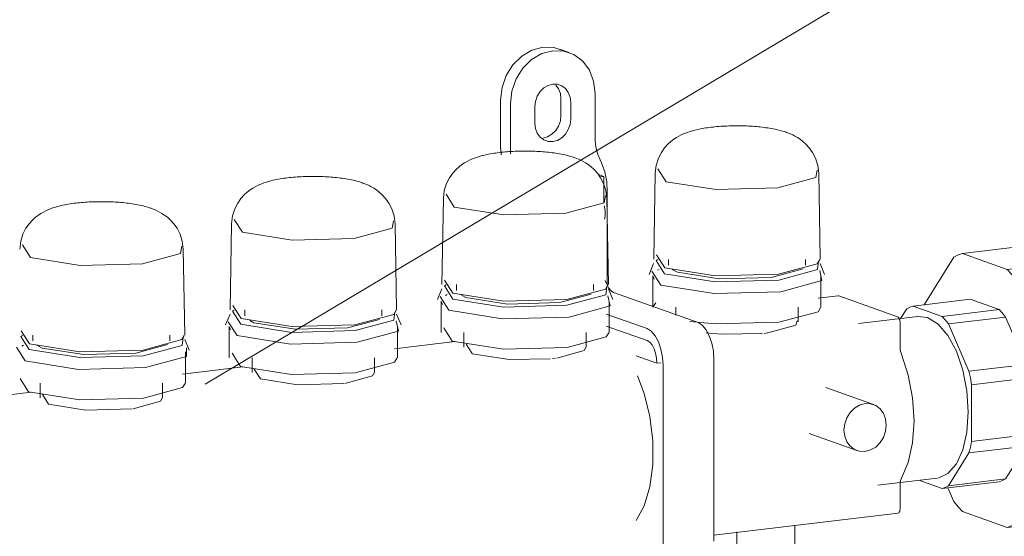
# Model space of a CAD drawing. Header units: millimetres. Extents: x 38570 to 76040, y -5041 to 9267.
# Tile 111 of 169: x 71308 to 71509, y -1701 to -1595. Entities that reach past the tile are written whole.
import ezdxf

# ---------------------------------------------------------------- set-up
doc = ezdxf.new("R2010")
doc.units = ezdxf.units.MM
for name, color, linetype, lineweight in [('M-EQPM-___-IDEN', 50, 'Continuous', 20), ('M-EQPM-____-OTLN', 50, 'Continuous', 20), ('P-PIPE-____-OTLN', 3, 'Continuous', 20)]:
    doc.layers.add(name, color=color, linetype=linetype, lineweight=lineweight)

# ---------------------------------------------------------------- blocks, each defined once
blk = doc.blocks.new('ADSK_Коллектор с регулирующими клапанами и расходомерами - N5-1658361-3D Отопление Right')
at = {"layer": 'M-EQPM-____-OTLN'}
for p, q in [((50029.51, -1601.85), (50027.51, -1601.14)), ((50015.47, -1611.58), (50015.47, -1621.06)), ((50027.81, -1614.76), (50027.81, -1611.33)), ((50029.81, -1612.05), (50029.81, -1615.47)), ((50034.79, -1610.23), (50034.79, -1619.71)), ((50017.47, -1621.78), (50017.47, -1612.3)), ((50022.45, -1616.35), (50022.45, -1612.93)), ((50015.47, -1621.06), (50015.57, -1622.78)), ((50017.51, -1622.55), (50017.47, -1621.78)), ((50035.38, -1622.69), (50036.12, -1624.41)), ((50047.64, -1625.66), (50049.31, -1628.28)), ((50035.33, -1626.76), (50036.58, -1627.2)), ((50035.68, -1627.31), (50036.58, -1627.2)), ((50036.58, -1627.2), (50036.58, -1632.62)), ((50047.07, -1626.54), (50046.77, -1644.14)), ((50080.8, -1644.14), (50080.5, -1626.54)), ((50003.77, -1631.72), (50003.47, -1649.32)), ((50004.34, -1630.83), (50006.01, -1633.46)), ((50037.5, -1649.32), (50037.19, -1631.72)), ((50037.29, -1630.36), (50037.29, -1648.98)), ((49961.04, -1636.01), (49962.71, -1638.63)), ((49960.47, -1636.89), (49960.16, -1654.49)), ((49994.2, -1654.49), (49993.89, -1636.89)), ((49917.74, -1641.18), (49919.41, -1643.8)), ((49950.9, -1659.66), (49950.59, -1642.06)), ((50047.35, -1643.25), (50049.05, -1645.92)), ((50049.78, -1644.16), (50049.78, -1645.33)), ((50077.79, -1645.33), (50077.79, -1644.16)), ((50046.76, -1645.03), (50045.85, -1647.23)), ((50047.88, -1646.2), (50047.53, -1646.4)), ((50050.58, -1646.2), (50051.65, -1646.78)), ((50081.72, -1647.23), (50080.81, -1645.03)), ((50004.04, -1648.42), (50005.74, -1651.09)), ((50046.4, -1646.59), (50048.2, -1649.41)), ((50046.6, -1647.55), (50046.6, -1653.94)), ((50046.6, -1647.55), (50046.89, -1648.2)), ((50080.97, -1653.94), (50080.97, -1647.55)), ((50003.46, -1650.2), (50002.55, -1652.4)), ((50006.48, -1649.33), (50006.48, -1650.5)), ((50034.49, -1650.5), (50034.49, -1649.33)), ((50037.29, -1648.98), (50037.32, -1649.57)), ((50038.42, -1652.4), (50037.5, -1650.2)), ((50003.1, -1651.76), (50004.89, -1654.58)), ((50004.58, -1651.38), (50004.23, -1651.57)), ((50007.28, -1651.38), (50008.35, -1651.95)), ((50038.58, -1650.91), (50055.83, -1657.09)), ((50084.51, -1651.6), (50080.38, -1652.09)), ((50084.5, -1651.6), (50084.63, -1651.62)), ((50084.63, -1651.62), (50096.63, -1655.92)), ((49960.74, -1653.59), (49962.44, -1656.26)), ((50003.3, -1652.72), (50003.3, -1659.11)), ((50003.3, -1652.72), (50003.59, -1653.37)), ((50037.67, -1659.11), (50037.67, -1652.72)), ((50047.19, -1653.02), (50046.68, -1653.82)), ((50051.28, -1653.94), (50051.28, -1655.59)), ((50076.28, -1656.97), (50076.28, -1653.94)), ((49960.16, -1655.37), (49959.25, -1657.58)), ((49963.18, -1654.5), (49963.18, -1655.68)), ((49991.19, -1655.68), (49991.19, -1654.5)), ((49995.12, -1657.58), (49994.2, -1655.37)), ((50045.44, -1658.33), (50037.08, -1655.34)), ((49959.79, -1656.93), (49961.59, -1659.76)), ((49960, -1657.89), (49960, -1664.28)), ((49960, -1657.89), (49960.29, -1658.54)), ((49964.2, -1656.69), (49965.05, -1657.12)), ((49994.37, -1664.28), (49994.37, -1657.89)), ((50003.88, -1658.19), (50005.6, -1660.89)), ((50037.08, -1657.79), (50045.44, -1660.78)), ((50097.13, -1657.07), (50097.13, -1662.12)), ((49917.44, -1658.76), (49919.14, -1661.43)), ((49919.87, -1659.67), (49919.87, -1660.85)), ((49947.89, -1660.85), (49947.89, -1659.67)), ((50007.98, -1659.11), (50007.98, -1662.15)), ((50032.98, -1662.15), (50032.98, -1659.11)), ((50069.32, -1659.29), (50070.03, -1659.21)), ((49916.49, -1662.1), (49918.29, -1664.93)), ((49917.97, -1661.72), (49917.62, -1661.92)), ((49920.68, -1661.72), (49921.75, -1662.3)), ((49951.81, -1662.75), (49950.9, -1660.55)), ((50006.09, -1660.97), (49993.78, -1662.44)), ((50008.41, -1661.48), (50009.66, -1663.44)), ((49951.06, -1669.46), (49951.06, -1663.07)), ((49960.58, -1663.36), (49962.3, -1666.06)), ((49964.68, -1664.28), (49964.68, -1667.32)), ((49989.68, -1667.32), (49989.68, -1664.28)), ((50026.1, -1664.45), (50026.73, -1664.39)), ((50047.44, -1665.41), (50043.19, -1663.89)), ((49962.79, -1666.14), (49950.48, -1667.61)), ((50047.44, -1665.41), (50048.21, -1665.32)), ((50048.69, -1703.04), (50048.69, -1665.86)), ((50059.08, -1664.62), (50059.08, -1701.79)), ((49917.28, -1668.54), (49919, -1671.23)), ((49965.11, -1666.65), (49966.36, -1668.61)), ((49921.38, -1669.46), (49921.38, -1672.49)), ((49946.38, -1672.49), (49946.38, -1669.46)), ((50091.68, -1673.85), (50081.93, -1670.36)), ((49919.49, -1671.31), (49907.18, -1672.78)), ((49921.81, -1671.82), (49923.05, -1673.78)), ((50078.55, -1679.77), (50088.3, -1683.26)), ((50097.13, -1690.18), (50097.13, -1695.23)), ((50059.08, -1700.54), (50096.75, -1696.04)), ((50075.63, -1698.5), (50075.63, -1705.35)), ((50063.78, -1699.92), (50063.78, -1706.77))]:
    blk.add_line(p, q, dxfattribs=at)
for points in [[(50015.47, -1611.58, 0), (50015.77, -1609.02, 0), (50016.63, -1606.55, 0), (50018.01, -1604.36, 0), (50019.8, -1602.59, 0), (50021.89, -1601.37, 0), (50024.13, -1600.77, 0)], [(50026.13, -1601.48, 0), (50023.89, -1602.08, 0), (50021.8, -1603.31, 0), (50020.01, -1605.08, 0), (50018.63, -1607.27, 0), (50017.77, -1609.73, 0), (50017.47, -1612.3, 0)], [(50024.13, -1600.77, 0), (50026.37, -1600.83, 0), (50028.38, -1601.52, 0)], [(50034.79, -1610.23, 0), (50034.5, -1607.74, 0), (50033.63, -1605.48, 0), (50032.26, -1603.62, 0), (50030.46, -1602.28, 0), (50028.37, -1601.55, 0), (50026.13, -1601.48, 0)], [(50022.45, -1612.93, 0), (50022.58, -1611.84, 0), (50022.95, -1610.79, 0), (50023.53, -1609.86, 0), (50024.29, -1609.11, 0), (50025.18, -1608.59, 0), (50026.13, -1608.33, 0), (50027.09, -1608.36, 0), (50027.97, -1608.67, 0), (50028.74, -1609.24, 0), (50029.32, -1610.03, 0), (50029.69, -1610.99, 0), (50029.81, -1612.05, 0)], [(50027.81, -1611.33, 0), (50027.69, -1610.27, 0), (50027.32, -1609.31, 0), (50026.74, -1608.52, 0)], [(50029.81, -1615.47, 0), (50029.69, -1616.57, 0), (50029.32, -1617.61, 0), (50028.74, -1618.54, 0), (50027.97, -1619.3, 0), (50027.09, -1619.82, 0), (50026.13, -1620.07, 0), (50025.18, -1620.04, 0), (50024.29, -1619.73, 0), (50023.53, -1619.17, 0), (50022.95, -1618.37, 0), (50022.58, -1617.41, 0), (50022.45, -1616.35, 0)], [(50024.13, -1619.36, 0), (50025.09, -1619.1, 0), (50025.97, -1618.58, 0), (50026.74, -1617.83, 0), (50027.32, -1616.9, 0), (50027.69, -1615.85, 0), (50027.81, -1614.76, 0)], [(50047.07, -1626.54, 0), (50047.27, -1624.93, 0), (50047.73, -1623.49, 0), (50048.34, -1622.29, 0), (50049.01, -1621.35, 0), (50049.67, -1620.61, 0), (50050.3, -1620.05, 0), (50050.88, -1619.6, 0), (50051.42, -1619.25, 0), (50051.92, -1618.96, 0), (50052.39, -1618.72, 0), (50052.83, -1618.52, 0), (50053.25, -1618.35, 0), (50053.65, -1618.2, 0), (50054.04, -1618.06, 0), (50054.42, -1617.94, 0), (50054.8, -1617.84, 0), (50055.17, -1617.74, 0), (50055.54, -1617.65, 0), (50055.91, -1617.57, 0), (50056.28, -1617.49, 0), (50056.65, -1617.42, 0), (50057.02, -1617.36, 0), (50057.39, -1617.29, 0), (50057.77, -1617.24, 0), (50058.15, -1617.19, 0), (50058.53, -1617.14, 0), (50058.92, -1617.09, 0), (50059.3, -1617.05, 0), (50059.7, -1617.02, 0), (50060.09, -1616.98, 0), (50060.49, -1616.95, 0), (50060.89, -1616.93, 0), (50061.29, -1616.91, 0), (50061.69, -1616.89, 0), (50062.1, -1616.87, 0), (50062.51, -1616.86, 0), (50062.92, -1616.85, 0), (50063.32, -1616.84, 0), (50063.73, -1616.84, 0), (50064.14, -1616.84, 0), (50064.55, -1616.85, 0), (50064.96, -1616.86, 0), (50065.37, -1616.87, 0), (50065.77, -1616.88, 0), (50066.18, -1616.9, 0), (50066.58, -1616.92, 0), (50066.98, -1616.95, 0), (50067.38, -1616.98, 0), (50067.78, -1617.01, 0), (50068.17, -1617.04, 0), (50068.56, -1617.08, 0), (50068.94, -1617.13, 0), (50069.33, -1617.17, 0), (50069.71, -1617.23, 0), (50070.09, -1617.28, 0), (50070.46, -1617.34, 0), (50070.83, -1617.4, 0), (50071.2, -1617.47, 0), (50071.57, -1617.55, 0), (50071.94, -1617.63, 0), (50072.31, -1617.72, 0), (50072.68, -1617.81, 0), (50073.05, -1617.92, 0), (50073.43, -1618.03, 0), (50073.82, -1618.16, 0), (50073.94, -1618.21, 0)], [(50080.5, -1626.54, 0), (50080.3, -1624.93, 0), (50079.84, -1623.49, 0), (50079.23, -1622.29, 0), (50078.56, -1621.35, 0), (50077.9, -1620.61, 0), (50077.27, -1620.05, 0), (50076.68, -1619.6, 0), (50076.14, -1619.25, 0), (50075.64, -1618.96, 0), (50075.18, -1618.72, 0), (50074.74, -1618.52, 0), (50074.32, -1618.35, 0), (50073.94, -1618.21, 0)], [(50034.79, -1619.71, 0), (50034.86, -1620.75, 0), (50035.06, -1621.76, 0), (50035.38, -1622.69, 0)], [(50003.77, -1631.71, 0), (50003.97, -1630.1, 0), (50004.43, -1628.66, 0), (50005.04, -1627.47, 0), (50005.71, -1626.52, 0), (50006.37, -1625.79, 0), (50007, -1625.22, 0), (50007.58, -1624.77, 0), (50008.12, -1624.42, 0), (50008.62, -1624.13, 0), (50009.09, -1623.89, 0), (50009.53, -1623.69, 0), (50009.95, -1623.52, 0), (50010.35, -1623.37, 0), (50010.74, -1623.24, 0), (50011.12, -1623.12, 0), (50011.5, -1623.01, 0), (50011.87, -1622.91, 0), (50012.24, -1622.82, 0), (50012.61, -1622.74, 0), (50012.97, -1622.66, 0), (50013.34, -1622.59, 0), (50013.72, -1622.53, 0), (50014.09, -1622.47, 0), (50014.47, -1622.41, 0), (50014.85, -1622.36, 0), (50015.23, -1622.31, 0), (50015.61, -1622.27, 0), (50016, -1622.23, 0), (50016.4, -1622.19, 0), (50016.79, -1622.16, 0), (50017.19, -1622.13, 0), (50017.59, -1622.1, 0), (50017.99, -1622.08, 0), (50018.39, -1622.06, 0), (50018.8, -1622.04, 0), (50019.21, -1622.03, 0), (50019.61, -1622.02, 0), (50020.02, -1622.02, 0), (50020.43, -1622.01, 0), (50020.84, -1622.02, 0), (50021.25, -1622.02, 0), (50021.66, -1622.03, 0), (50022.07, -1622.04, 0), (50022.47, -1622.06, 0), (50022.88, -1622.07, 0), (50023.28, -1622.1, 0), (50023.68, -1622.12, 0), (50024.08, -1622.15, 0), (50024.47, -1622.18, 0), (50024.87, -1622.22, 0), (50025.26, -1622.26, 0), (50025.64, -1622.3, 0), (50026.03, -1622.35, 0), (50026.41, -1622.4, 0), (50026.78, -1622.45, 0), (50027.16, -1622.51, 0), (50027.53, -1622.58, 0), (50027.9, -1622.65, 0), (50028.27, -1622.72, 0), (50028.64, -1622.8, 0), (50029.01, -1622.89, 0), (50029.38, -1622.99, 0), (50029.75, -1623.09, 0), (50030.13, -1623.21, 0), (50030.52, -1623.34, 0), (50030.64, -1623.38, 0)], [(50037.19, -1631.71, 0), (50036.99, -1630.1, 0), (50036.54, -1628.66, 0), (50035.93, -1627.47, 0), (50035.26, -1626.52, 0), (50034.6, -1625.79, 0), (50033.97, -1625.22, 0), (50033.38, -1624.77, 0), (50032.84, -1624.42, 0), (50032.34, -1624.13, 0), (50031.88, -1623.89, 0), (50031.44, -1623.69, 0), (50031.02, -1623.52, 0), (50030.64, -1623.38, 0)], [(50036.12, -1624.41, 0), (50036.76, -1626.25, 0), (50037.16, -1628.29, 0), (50037.29, -1630.36, 0)], [(50049.31, -1628.28, 0), (50059.46, -1629.9, 0), (50072.14, -1629.55, 0), (50079.93, -1627.45, 0), (50080.21, -1625.92, 0)], [(49960.47, -1636.88, 0), (49960.67, -1635.27, 0), (49961.13, -1633.83, 0), (49961.74, -1632.64, 0), (49962.4, -1631.69, 0), (49963.07, -1630.96, 0), (49963.7, -1630.39, 0), (49964.28, -1629.94, 0), (49964.82, -1629.59, 0), (49965.32, -1629.3, 0), (49965.79, -1629.07, 0), (49966.23, -1628.86, 0), (49966.65, -1628.69, 0), (49967.05, -1628.54, 0), (49967.44, -1628.41, 0), (49967.82, -1628.29, 0), (49968.2, -1628.18, 0), (49968.57, -1628.08, 0), (49968.94, -1627.99, 0), (49969.3, -1627.91, 0), (49969.67, -1627.84, 0), (49970.04, -1627.77, 0), (49970.42, -1627.7, 0), (49970.79, -1627.64, 0), (49971.17, -1627.58, 0), (49971.55, -1627.53, 0), (49971.93, -1627.48, 0), (49972.31, -1627.44, 0), (49972.7, -1627.4, 0), (49973.09, -1627.36, 0), (49973.49, -1627.33, 0), (49973.89, -1627.3, 0), (49974.29, -1627.27, 0), (49974.69, -1627.25, 0), (49975.09, -1627.23, 0), (49975.5, -1627.22, 0), (49975.91, -1627.2, 0), (49976.31, -1627.19, 0), (49976.72, -1627.19, 0), (49977.13, -1627.19, 0), (49977.54, -1627.19, 0), (49977.95, -1627.19, 0), (49978.36, -1627.2, 0), (49978.77, -1627.21, 0), (49979.17, -1627.23, 0), (49979.58, -1627.25, 0), (49979.98, -1627.27, 0), (49980.38, -1627.29, 0), (49980.78, -1627.32, 0), (49981.17, -1627.35, 0), (49981.57, -1627.39, 0), (49981.96, -1627.43, 0), (49982.34, -1627.47, 0), (49982.72, -1627.52, 0), (49983.11, -1627.57, 0), (49983.48, -1627.63, 0), (49983.86, -1627.68, 0), (49984.23, -1627.75, 0), (49984.6, -1627.82, 0), (49984.97, -1627.89, 0), (49985.34, -1627.97, 0), (49985.71, -1628.06, 0), (49986.08, -1628.16, 0), (49986.45, -1628.26, 0), (49986.83, -1628.38, 0), (49987.22, -1628.51, 0), (49987.34, -1628.55, 0)], [(49993.89, -1636.88, 0), (49993.69, -1635.27, 0), (49993.24, -1633.83, 0), (49992.63, -1632.64, 0), (49991.96, -1631.69, 0), (49991.29, -1630.96, 0), (49990.67, -1630.39, 0), (49990.08, -1629.94, 0), (49989.54, -1629.59, 0), (49989.04, -1629.3, 0), (49988.58, -1629.07, 0), (49988.14, -1628.86, 0), (49987.72, -1628.69, 0), (49987.34, -1628.55, 0)], [(50006.01, -1633.46, 0), (50016.16, -1635.07, 0), (50028.84, -1634.72, 0), (50036.62, -1632.62, 0), (50036.91, -1631.1, 0)], [(49917.17, -1642.05, 0), (49917.37, -1640.44, 0), (49917.82, -1639, 0), (49918.43, -1637.81, 0), (49919.1, -1636.86, 0), (49919.77, -1636.13, 0), (49920.4, -1635.56, 0), (49920.98, -1635.12, 0), (49921.52, -1634.76, 0), (49922.02, -1634.48, 0), (49922.49, -1634.24, 0), (49922.93, -1634.04, 0), (49923.34, -1633.86, 0), (49923.75, -1633.71, 0), (49924.14, -1633.58, 0), (49924.52, -1633.46, 0), (49924.89, -1633.35, 0), (49925.27, -1633.26, 0), (49925.64, -1633.17, 0), (49926, -1633.08, 0), (49926.37, -1633.01, 0), (49926.74, -1632.94, 0), (49927.11, -1632.87, 0), (49927.49, -1632.81, 0), (49927.86, -1632.76, 0), (49928.24, -1632.7, 0), (49928.63, -1632.66, 0), (49929.01, -1632.61, 0), (49929.4, -1632.57, 0), (49929.79, -1632.53, 0), (49930.19, -1632.5, 0), (49930.58, -1632.47, 0), (49930.98, -1632.45, 0), (49931.39, -1632.42, 0), (49931.79, -1632.4, 0), (49932.2, -1632.39, 0), (49932.6, -1632.38, 0), (49933.01, -1632.37, 0), (49933.42, -1632.36, 0), (49933.83, -1632.36, 0), (49934.24, -1632.36, 0), (49934.65, -1632.37, 0), (49935.06, -1632.37, 0), (49935.46, -1632.38, 0), (49935.87, -1632.4, 0), (49936.28, -1632.42, 0), (49936.68, -1632.44, 0), (49937.08, -1632.47, 0), (49937.48, -1632.49, 0), (49937.87, -1632.53, 0), (49938.26, -1632.56, 0), (49938.65, -1632.6, 0), (49939.04, -1632.64, 0), (49939.42, -1632.69, 0), (49939.8, -1632.74, 0), (49940.18, -1632.8, 0), (49940.56, -1632.86, 0), (49940.93, -1632.92, 0), (49941.3, -1632.99, 0), (49941.67, -1633.07, 0), (49942.04, -1633.15, 0), (49942.4, -1633.23, 0), (49942.78, -1633.33, 0), (49943.15, -1633.43, 0), (49943.53, -1633.55, 0), (49943.92, -1633.68, 0), (49944.04, -1633.72, 0)], [(49950.59, -1642.05, 0), (49950.39, -1640.44, 0), (49949.94, -1639, 0), (49949.33, -1637.81, 0), (49948.66, -1636.86, 0), (49947.99, -1636.13, 0), (49947.36, -1635.56, 0), (49946.78, -1635.12, 0), (49946.24, -1634.76, 0), (49945.74, -1634.48, 0), (49945.27, -1634.24, 0), (49944.83, -1634.04, 0), (49944.42, -1633.86, 0), (49944.04, -1633.72, 0)], [(50036.72, -1635.95, 0), (50036.76, -1635.76, 0), (50036.79, -1635.56, 0), (50036.82, -1635.36, 0), (50036.83, -1635.16, 0), (50036.85, -1634.96, 0), (50036.85, -1634.76, 0), (50036.85, -1634.56, 0), (50036.84, -1634.36, 0), (50036.83, -1634.16, 0), (50036.8, -1633.96, 0), (50036.77, -1633.77, 0), (50036.74, -1633.57, 0), (50036.69, -1633.38, 0), (50036.64, -1633.19, 0)], [(49962.71, -1638.63, 0), (49972.86, -1640.24, 0), (49985.54, -1639.89, 0), (49993.32, -1637.8, 0), (49993.61, -1636.27, 0)], [(49919.41, -1643.8, 0), (49929.56, -1645.41, 0), (49942.24, -1645.07, 0), (49950.02, -1642.97, 0), (49950.31, -1641.44, 0)], [(50047.62, -1644.19, 0), (50047.28, -1644.42, 0), (50048.99, -1647.1, 0)], [(50049.05, -1645.92, 0), (50059.38, -1647.56, 0), (50072.29, -1647.21, 0), (50080.22, -1645.07, 0), (50080.72, -1644.22, 0)], [(50048.2, -1649.41, 0), (50059.13, -1651.15, 0), (50072.78, -1650.77, 0), (50081.17, -1648.51, 0), (50080.73, -1646.42, 0)], [(50048.99, -1647.1, 0), (50059.36, -1648.74, 0), (50072.33, -1648.39, 0), (50080.29, -1646.25, 0), (50080.48, -1644.59, 0)], [(50051.65, -1646.78, 0), (50060.16, -1648.13, 0), (50070.79, -1647.84, 0), (50077.31, -1646.08, 0)], [(50004.32, -1649.36, 0), (50003.98, -1649.59, 0), (50005.69, -1652.27, 0)], [(50005.69, -1652.27, 0), (50016.06, -1653.92, 0), (50029.02, -1653.56, 0), (50036.98, -1651.42, 0), (50037.18, -1649.76, 0)], [(50005.74, -1651.09, 0), (50016.08, -1652.73, 0), (50028.99, -1652.38, 0), (50036.92, -1650.24, 0), (50037.42, -1649.4, 0)], [(50036.88, -1648.47, 0), (50037.17, -1649.26, 0), (50037.58, -1650.03, 0), (50038.06, -1650.59, 0), (50038.58, -1650.91, 0)], [(50004.89, -1654.58, 0), (50015.82, -1656.32, 0), (50029.48, -1655.95, 0), (50037.87, -1653.69, 0), (50037.43, -1651.59, 0)], [(50008.35, -1651.95, 0), (50016.86, -1653.3, 0), (50027.49, -1653.01, 0), (50034.01, -1651.25, 0)], [(50054.13, -1656.85, 0), (50059.34, -1657.37, 0), (50072.38, -1657.02, 0), (50080.38, -1654.86, 0), (50080.89, -1654.02, 0)], [(49961.02, -1654.53, 0), (49960.68, -1654.76, 0), (49962.39, -1657.44, 0)], [(49962.39, -1657.44, 0), (49972.76, -1659.09, 0), (49985.72, -1658.74, 0), (49993.68, -1656.59, 0), (49993.88, -1654.93, 0)], [(49962.44, -1656.26, 0), (49972.78, -1657.9, 0), (49985.69, -1657.55, 0), (49993.62, -1655.41, 0), (49994.12, -1654.57, 0)], [(49965.05, -1657.12, 0), (49973.56, -1658.47, 0), (49984.18, -1658.18, 0), (49990.71, -1656.43, 0)], [(50096.63, -1655.92, 0), (50096.76, -1656, 0), (50096.88, -1656.14, 0), (50096.98, -1656.33, 0), (50097.06, -1656.56, 0), (50097.11, -1656.81, 0), (50097.13, -1657.07, 0)], [(49961.59, -1659.76, 0), (49972.52, -1661.49, 0), (49986.18, -1661.12, 0), (49994.57, -1658.86, 0), (49994.13, -1656.76, 0)], [(50048.69, -1665.86, 0), (50048.58, -1664.17, 0), (50048.25, -1662.52, 0), (50047.74, -1661.02, 0), (50047.06, -1659.77, 0), (50046.28, -1658.85, 0), (50045.44, -1658.33, 0)], [(50055.83, -1657.09, 0), (50056.67, -1657.61, 0), (50057.45, -1658.53, 0), (50058.13, -1659.78, 0), (50058.64, -1661.28, 0), (50058.97, -1662.93, 0), (50059.08, -1664.62, 0)], [(50070.11, -1659.2, 0), (50075.86, -1657.64, 0), (50076.13, -1656.72, 0)], [(49917.72, -1659.7, 0), (49917.38, -1659.93, 0), (49919.09, -1662.62, 0)], [(49919.09, -1662.62, 0), (49929.46, -1664.26, 0), (49942.42, -1663.91, 0), (49950.38, -1661.76, 0), (49950.58, -1660.1, 0)], [(49919.14, -1661.43, 0), (49929.48, -1663.07, 0), (49942.39, -1662.72, 0), (49950.32, -1660.58, 0), (49950.82, -1659.74, 0)], [(50005.6, -1660.89, 0), (50016.04, -1662.55, 0), (50029.07, -1662.19, 0), (50037.08, -1660.03, 0), (50037.59, -1659.19, 0)], [(50057.5, -1659.19, 0), (50060.55, -1659.47, 0), (50069.01, -1659.32, 0)], [(49918.29, -1664.93, 0), (49929.22, -1666.66, 0), (49942.88, -1666.29, 0), (49951.27, -1664.03, 0), (49951.27, -1662.27, 0)], [(49921.75, -1662.3, 0), (49930.26, -1663.65, 0), (49940.88, -1663.36, 0), (49947.41, -1661.6, 0)], [(50026.95, -1664.36, 0), (50032.56, -1662.81, 0), (50032.93, -1662.2, 0)], [(50045.44, -1660.78, 0), (50045.95, -1661.1, 0), (50046.44, -1661.66, 0), (50046.85, -1662.43, 0), (50047.17, -1663.36, 0), (50047.37, -1664.37, 0), (50047.44, -1665.41, 0)], [(50097.13, -1662.12, 0), (50097.16, -1662.63, 0), (50097.26, -1663.12, 0), (50097.41, -1663.58, 0)], [(49962.3, -1666.06, 0), (49972.73, -1667.72, 0), (49985.77, -1667.36, 0), (49993.78, -1665.21, 0), (49994.29, -1664.37, 0)], [(50009.69, -1663.45, 0), (50017.25, -1664.64, 0), (50025.61, -1664.5, 0)], [(50097.41, -1663.58, 0), (50098.82, -1667.83, 0), (50099.7, -1672.46, 0), (50100.01, -1677.18, 0), (50099.7, -1681.69, 0), (50098.82, -1685.69, 0), (50097.41, -1688.93, 0)], [(49983.64, -1669.53, 0), (49989.26, -1667.99, 0), (49989.63, -1667.38, 0)], [(50043.47, -1667.99, 0), (50044.85, -1671.61, 0), (50046.01, -1676.33, 0), (50046.61, -1681.27, 0), (50046.61, -1686.14, 0), (50046.01, -1690.65, 0), (50044.85, -1694.54, 0), (50043.19, -1697.57, 0)], [(49919, -1671.23, 0), (49929.43, -1672.89, 0), (49942.47, -1672.54, 0), (49950.48, -1670.38, 0), (49950.99, -1669.54, 0)], [(49966.36, -1668.61, 0), (49973.95, -1669.82, 0), (49983.43, -1669.56, 0)], [(49940.34, -1674.7, 0), (49945.95, -1673.16, 0), (49946.32, -1672.55, 0)], [(49923.05, -1673.78, 0), (49930.65, -1674.99, 0), (49940.13, -1674.73, 0)], [(50094.32, -1678.04, 0), (50094.17, -1676.79, 0), (50093.74, -1675.66, 0), (50093.05, -1674.73, 0), (50092.15, -1674.06, 0), (50091.11, -1673.7, 0), (50089.99, -1673.67, 0), (50088.87, -1673.97, 0), (50087.82, -1674.58, 0), (50086.93, -1675.46, 0), (50086.24, -1676.56, 0), (50085.81, -1677.79, 0), (50085.66, -1679.08, 0)], [(50085.66, -1679.08, 0), (50085.81, -1680.32, 0), (50086.24, -1681.45, 0), (50086.93, -1682.38, 0), (50087.82, -1683.05, 0), (50088.87, -1683.42, 0), (50089.99, -1683.45, 0), (50091.11, -1683.15, 0), (50092.15, -1682.54, 0), (50093.05, -1681.65, 0), (50093.74, -1680.56, 0), (50094.17, -1679.32, 0), (50094.32, -1678.04, 0)], [(50097.41, -1688.93, 0), (50097.26, -1689.27, 0), (50097.16, -1689.7, 0), (50097.13, -1690.18, 0)], [(50097.13, -1695.23, 0), (50097.11, -1695.48, 0), (50097.06, -1695.7, 0), (50096.98, -1695.87, 0), (50096.88, -1695.99, 0), (50096.76, -1696.04, 0), (50096.75, -1696.04, 0)]]:
    blk.add_polyline3d(points, dxfattribs=at)
blk = doc.blocks.new('ADSK_Полипропилен_Муфта разъемная НР - 32 х 1_-1631817-3D Отопление Right')
at = {"layer": 'P-PIPE-____-OTLN', "color": 5}
for p, q in [((50109.88, -1642.93), (50123.74, -1641.27)), ((50123.74, -1641.27), (50132.86, -1644.54)), ((50108.13, -1643.72), (50102.05, -1653.43)), ((50119.01, -1646.2), (50109.88, -1642.93)), ((50132.86, -1644.54), (50119.01, -1646.2)), ((50120.77, -1648.25), (50134.62, -1646.6)), ((50127.22, -1663.19), (50120.77, -1648.25)), ((50139.38, -1648.11), (50125.96, -1649.71)), ((50134.62, -1646.6), (50141.07, -1661.53)), ((50111.48, -1652.31), (50099.79, -1653.7)), ((50111.48, -1652.31), (50117.41, -1654.43)), ((50098.49, -1654.29), (50097.25, -1656.27)), ((50105.72, -1655.83), (50099.79, -1653.7)), ((50105.72, -1655.83), (50117.41, -1654.43)), ((50100.78, -1655.84), (50088.66, -1657.29)), ((50118.72, -1655.96), (50107.02, -1657.35)), ((50118.72, -1655.96), (50122.91, -1665.66)), ((50111.21, -1667.05), (50107.02, -1657.35)), ((50141.07, -1661.53), (50127.22, -1663.19)), ((50111.21, -1667.05), (50122.91, -1665.66)), ((50127.95, -1666.89), (50141.8, -1665.23)), ((50141.8, -1665.23), (50141.8, -1683.09)), ((50123.45, -1668.41), (50111.76, -1669.8)), ((50123.45, -1668.41), (50123.45, -1680)), ((50127.95, -1684.74), (50127.95, -1666.89)), ((50111.76, -1681.4), (50111.76, -1669.8)), ((50111.76, -1681.4), (50123.45, -1680)), ((50122.91, -1682.36), (50111.21, -1683.76)), ((50122.91, -1682.36), (50118.72, -1689.06)), ((50107.02, -1690.46), (50111.21, -1683.76)), ((50141.8, -1683.09), (50127.95, -1684.74)), ((50127.22, -1687.92), (50141.07, -1686.27)), ((50141.07, -1686.27), (50134.62, -1696.58)), ((50120.77, -1698.23), (50127.22, -1687.92)), ((50130.65, -1688.93), (50144.07, -1687.33)), ((50092.61, -1690.36), (50104.73, -1688.91)), ((50100.98, -1689.35), (50105.72, -1691.05)), ((50117.41, -1689.65), (50105.72, -1691.05)), ((50107.02, -1690.46), (50118.72, -1689.06)), ((50106.91, -1690.89), (50108.13, -1693.7)), ((50109.88, -1695.76), (50119.01, -1699.03)), ((50134.62, -1696.58), (50120.77, -1698.23)), ((50119.01, -1699.03), (50132.86, -1697.37))]:
    blk.add_line(p, q, dxfattribs=at)
for points in [[(50109.88, -1642.93, 0), (50108.99, -1643.26, 0), (50108.13, -1643.72, 0)], [(50120.77, -1648.25, 0), (50119.9, -1647.17, 0), (50119.01, -1646.2, 0)], [(50132.86, -1644.54, 0), (50133.76, -1645.52, 0), (50134.62, -1646.6, 0)], [(50139.17, -1648.14, 0), (50141.73, -1648.4, 0), (50144.28, -1649.97, 0), (50146.66, -1652.75, 0), (50148.71, -1656.56, 0), (50150.28, -1661.12, 0), (50151.26, -1666.14, 0), (50151.6, -1671.26, 0)], [(50099.79, -1653.7, 0), (50099.13, -1653.95, 0), (50098.49, -1654.29, 0)], [(50117.41, -1654.43, 0), (50118.07, -1655.15, 0), (50118.72, -1655.96, 0)], [(50100.6, -1655.87, 0), (50102.76, -1656.08, 0), (50104.91, -1657.41, 0), (50106.92, -1659.76, 0), (50108.64, -1662.97, 0), (50109.96, -1666.81, 0), (50110.8, -1671.04, 0), (50111.08, -1675.36, 0)], [(50107.02, -1657.35, 0), (50106.38, -1656.55, 0), (50105.72, -1655.83, 0)], [(50141.07, -1661.53, 0), (50141.47, -1663.37, 0), (50141.8, -1665.23, 0)], [(50127.95, -1666.89, 0), (50127.61, -1665.03, 0), (50127.22, -1663.19, 0)], [(50122.91, -1665.66, 0), (50123.2, -1667.02, 0), (50123.45, -1668.41, 0)], [(50111.76, -1669.8, 0), (50111.51, -1668.42, 0), (50111.21, -1667.05, 0)], [(50151.6, -1671.26, 0), (50151.26, -1676.14, 0), (50150.28, -1680.45, 0), (50148.71, -1683.88, 0), (50146.66, -1686.22, 0), (50144.28, -1687.3, 0)], [(50111.08, -1675.36, 0), (50110.8, -1679.47, 0), (50109.96, -1683.1, 0), (50108.64, -1686, 0), (50106.92, -1687.97, 0), (50104.91, -1688.88, 0)], [(50123.45, -1680, 0), (50123.2, -1681.21, 0), (50122.91, -1682.36, 0)], [(50111.21, -1683.76, 0), (50111.51, -1682.61, 0), (50111.76, -1681.4, 0)], [(50141.8, -1683.09, 0), (50141.47, -1684.71, 0), (50141.07, -1686.27, 0)], [(50127.22, -1687.92, 0), (50127.61, -1686.37, 0), (50127.95, -1684.74, 0)], [(50105.72, -1691.05, 0), (50106.38, -1690.8, 0), (50107.02, -1690.46, 0)], [(50118.72, -1689.06, 0), (50118.07, -1689.41, 0), (50117.41, -1689.65, 0)], [(50108.13, -1693.7, 0), (50108.99, -1694.78, 0), (50109.88, -1695.76, 0)], [(50134.62, -1696.58, 0), (50133.76, -1697.04, 0), (50132.86, -1697.37, 0)], [(50119.01, -1699.03, 0), (50119.9, -1698.69, 0), (50120.77, -1698.23, 0)]]:
    blk.add_polyline3d(points, dxfattribs=at)

msp = doc.modelspace()

# ---------------------------------------------------------------- linework, layer by layer
at = {"layer": 'M-EQPM-___-IDEN'}
msp.add_line((71345.94, -1669.71), (72971.32, -699.16), dxfattribs=at)

# ---------------------------------------------------------------- block references
at = {"layer": 'M-EQPM-____-OTLN'}
msp.add_blockref('ADSK_Коллектор с регулирующими клапанами и расходомерами - N5-1658361-3D Отопление Right', (21390.86, 0), dxfattribs=at)
at = {"layer": 'P-PIPE-____-OTLN', "color": 5}
msp.add_blockref('ADSK_Полипропилен_Муфта разъемная НР - 32 х 1_-1631817-3D Отопление Right', (21390.86, 0), dxfattribs=at)

doc.saveas('drawing.dxf')
